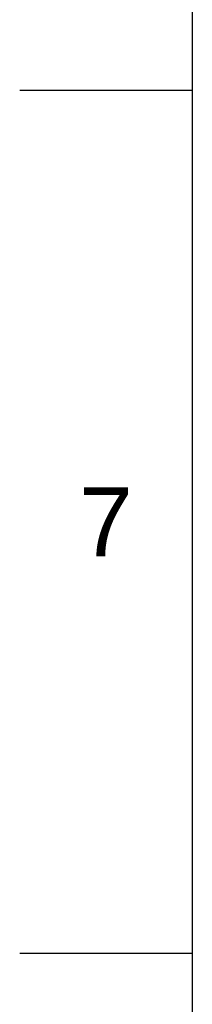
# Model space of a CAD drawing. Header units: millimetres. Extents: x 1200 to 1620, y -113 to 480.
# Tile 2 of 51: x 1200 to 1214, y -33 to 48. Entities that reach past the tile are written whole.
import ezdxf

# ---------------------------------------------------------------- set-up
doc = ezdxf.new("R2010")
doc.units = ezdxf.units.MM
doc.header["$LTSCALE"] = 0.1
doc.styles.get("Standard").update_dxf_attribs({"font": 'arial_0.ttf'})

msp = doc.modelspace()

# ---------------------------------------------------------------- linework, layer by layer
for p, q in [((1213.6693, 466.3443), (1213.6693, -99.3123)), ((1213.6693, 42.1018), (1199.5279, 42.1018)), ((1213.6693, -28.6052), (1199.5279, -28.6052))]:
    msp.add_line(p, q)
for p in [(1213.6693, 42.1018), (1213.6693, -28.6052)]:
    msp.add_point(p)

# ---------------------------------------------------------------- texts
at = {"insert": (1206.5986, 6.7483), "char_height": 5.6566, "attachment_point": 5}
msp.add_mtext_dynamic_manual_height_columns('7', width=50, gutter_width=12.5, heights=[0], dxfattribs=at)

doc.saveas('drawing.dxf')
